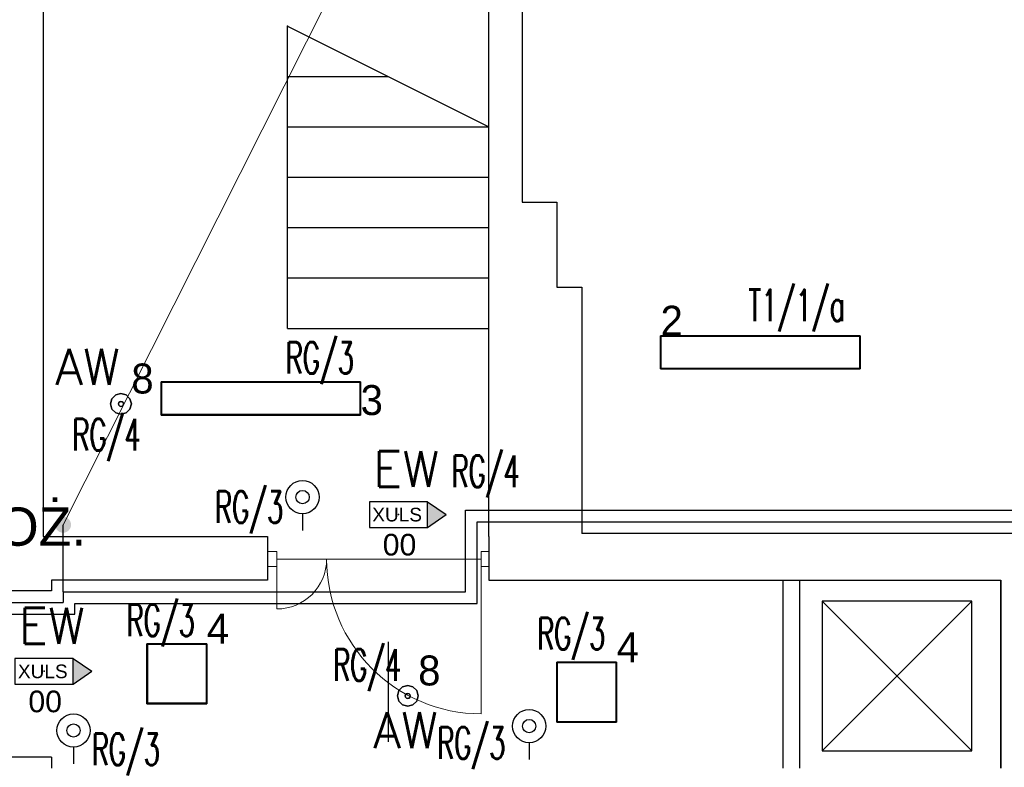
# Model space of a CAD drawing. Header units: millimetres. Extents: x 2260 to 32334, y -33324 to 11762.
# Tile 31 of 79: x 3332 to 3924, y 6813 to 7262. Entities that reach past the tile are written whole.
import ezdxf
from ezdxf.enums import TextEntityAlignment as Align

# ---------------------------------------------------------------- set-up
doc = ezdxf.new("R2010")
doc.units = ezdxf.units.MM
for name, color, linetype in [('_HYBRYD_EW_AT', 1, 'Continuous'), ('DLX_BLD0_LUM', 142, 'Continuous'), ('DLX_BLD0_LUMKEY_IDX', 142, 'Continuous'), ('DLX_BLD1_LUM', 142, 'Continuous'), ('DLX_BLD1_LUMKEY_IDX', 142, 'Continuous'), ('E_gniazda wtyczkowe i siła', 1, 'Continuous'), ('EL_OS_Adres_Opraw', 7, 'Continuous'), ('EL_OSPRZĘT OŚW.', 142, 'Continuous')]:
    doc.layers.add(name, color=color, linetype=linetype)
for name, color, linetype, lineweight in [('E-OPISY', 7, 'Continuous', 0), ('stolarka', 3, 'Continuous', 9), ('ściany nośne', 1, 'Continuous', 25)]:
    doc.layers.add(name, color=color, linetype=linetype, lineweight=lineweight)
doc.styles.add('ADESK1', font='romans', dxfattribs={"oblique": 15})
doc.styles.add('KO', font='simplex.shx')
doc.styles.get("Standard").update_dxf_attribs({"font": 'arial.ttf'})
doc.styles.add('TableTextStyle', font='txt')

# ---------------------------------------------------------------- blocks, each defined once
blk = doc.blocks.new('A$C03E74D84')
at = {"ltscale": 0.5}
blk.add_circle((0.2, 0.2, -66), 0.2, dxfattribs=at)
blk = doc.blocks.new('zw$16AD')
at = {"layer": 'EL_OSPRZĘT OŚW.'}
blk.add_line((200, 100), (300, 100), dxfattribs=at)
blk.add_ellipse((100, 100), major_axis=(70.7, 70.7), ratio=1, start_param=0.785398, end_param=7.068583, dxfattribs=at)
at = {"layer": 'EL_OSPRZĘT OŚW.', "xscale": 200, "yscale": 200, "rotation": 90}
blk.add_blockref('A$C03E74D84', (140, 60, 66), dxfattribs=at)
blk = doc.blocks.new('XULS_AT')
at = {"layer": '_HYBRYD_EW_AT'}
h = blk.add_hatch(color=256, dxfattribs=at)
h.dxf.hatch_style = 1
h.paths.add_polyline_path([(-174.5, -77.5), (-174.5, 77.5), (175.5, 77.5), (175.5, 77.5), (288.4, 0.1), (175.5, -77.5), (175.5, -77.5)])
h.paths.add_polyline_path([(175.5, 77.5), (175.5, 77.5), (-174.5, 77.5), (-174.5, -77.5), (175.5, -77.5)], flags=17)
blk.add_point((0.5, 0))
for p in [(175.5, 77.5), (175.5, -77.5)]:
    blk.add_line(p, (288.4, 0.1), dxfattribs=at)
blk.add_lwpolyline([(175.5, 77.5), (-174.5, 77.5), (-174.5, -77.5), (175.5, -77.5)], close=True, dxfattribs=at)
blk.add_text('XULS', height=81.9, dxfattribs=at).set_placement((-156.8, -41.2))

msp = doc.modelspace()

# ---------------------------------------------------------------- hatches: boundary and pattern name
at = {"layer": 'E-OPISY'}
h = msp.add_hatch(color=256, dxfattribs=at)
h.dxf.hatch_style = 1
edge = h.paths.add_edge_path()
edge.add_ellipse((3358.471, 6958.528), major_axis=(4.804, 0), ratio=1, start_angle=0, end_angle=360)

# ---------------------------------------------------------------- linework, layer by layer
at = {"layer": 'DLX_BLD0_LUM'}
for points in [[(3717.778, 7052.121, 0), (3717.778, 7072.121, 0)], [(3717.778, 7072.121, 0), (3717.778, 7072.121, 0)], [(3717.778, 7072.121, 0), (3717.778, 7052.121, 0)], [(3717.778, 7072.121, 0), (3837.778, 7072.121, 0)], [(3837.778, 7072.121, 0), (3717.778, 7072.121, 0)], [(3717.778, 7072.121, 0), (3717.778, 7072.121, 0)], [(3837.778, 7072.121, 0), (3717.778, 7072.121, 0)], [(3717.778, 7072.121, 0), (3717.778, 7052.121, 0)], [(3717.778, 7052.121, 0), (3717.778, 7072.121, 0)], [(3717.778, 7072.121, 0), (3837.778, 7072.121, 0)], [(3837.528, 7071.871, 0), (3718.028, 7071.871, 0)], [(3718.028, 7071.871, 0), (3718.028, 7052.371, 0)], [(3718.028, 7071.871, 0), (3837.528, 7071.871, 0)], [(3718.028, 7052.371, 0), (3718.028, 7071.871, 0)], [(3837.528, 7052.371, 0), (3837.528, 7071.871, 0)], [(3837.528, 7071.871, 0), (3837.528, 7052.371, 0)], [(3837.778, 7072.121, 0), (3837.778, 7072.121, 0)], [(3837.778, 7072.121, 0), (3837.778, 7052.121, 0)], [(3837.778, 7052.121, 0), (3837.778, 7072.121, 0)], [(3837.778, 7072.121, 0), (3837.778, 7072.121, 0)], [(3837.778, 7052.121, 0), (3837.778, 7072.121, 0)], [(3837.778, 7072.121, 0), (3837.778, 7052.121, 0)], [(3837.778, 7052.121, 0), (3717.778, 7052.121, 0)], [(3717.778, 7052.121, 0), (3717.778, 7052.121, 0)], [(3717.778, 7052.121, 0), (3837.778, 7052.121, 0)], [(3717.778, 7052.121, 0), (3717.778, 7052.121, 0)], [(3717.778, 7052.121, 0), (3837.778, 7052.121, 0)], [(3837.778, 7052.121, 0), (3717.778, 7052.121, 0)], [(3718.028, 7052.371, 0), (3837.528, 7052.371, 0)], [(3837.528, 7052.371, 0), (3718.028, 7052.371, 0)], [(3837.778, 7052.121, 0), (3837.778, 7052.121, 0)], [(3837.778, 7052.121, 0), (3837.778, 7052.121, 0)], [(3417.429, 7044.442, 0), (3537.429, 7044.442, 0)], [(3537.429, 7044.442, 0), (3417.429, 7044.442, 0)], [(3417.429, 7044.442, 0), (3417.429, 7044.442, 0)], [(3417.429, 7024.442, 0), (3417.429, 7044.442, 0)], [(3417.429, 7044.442, 0), (3417.429, 7044.442, 0)], [(3417.429, 7044.442, 0), (3417.429, 7024.442, 0)], [(3537.429, 7044.442, 0), (3417.429, 7044.442, 0)], [(3417.429, 7044.442, 0), (3417.429, 7024.442, 0)], [(3417.429, 7044.442, 0), (3537.429, 7044.442, 0)], [(3417.429, 7024.442, 0), (3417.429, 7044.442, 0)], [(3537.179, 7044.192, 0), (3417.679, 7044.192, 0)], [(3417.679, 7044.192, 0), (3417.679, 7024.692, 0)], [(3417.679, 7024.692, 0), (3417.679, 7044.192, 0)], [(3417.679, 7044.192, 0), (3537.179, 7044.192, 0)], [(3537.179, 7024.692, 0), (3537.179, 7044.192, 0)], [(3537.179, 7044.192, 0), (3537.179, 7024.692, 0)], [(3537.429, 7044.442, 0), (3537.429, 7044.442, 0)], [(3537.429, 7044.442, 0), (3537.429, 7024.442, 0)], [(3537.429, 7024.442, 0), (3537.429, 7044.442, 0)], [(3537.429, 7044.442, 0), (3537.429, 7044.442, 0)], [(3537.429, 7024.442, 0), (3537.429, 7044.442, 0)], [(3537.429, 7044.442, 0), (3537.429, 7024.442, 0)], [(3537.429, 7024.442, 0), (3417.429, 7024.442, 0)], [(3417.429, 7024.442, 0), (3417.429, 7024.442, 0)], [(3417.429, 7024.442, 0), (3537.429, 7024.442, 0)], [(3417.429, 7024.442, 0), (3417.429, 7024.442, 0)], [(3417.429, 7024.442, 0), (3537.429, 7024.442, 0)], [(3537.429, 7024.442, 0), (3417.429, 7024.442, 0)], [(3417.679, 7024.692, 0), (3537.179, 7024.692, 0)], [(3537.179, 7024.692, 0), (3417.679, 7024.692, 0)], [(3537.429, 7024.442, 0), (3537.429, 7024.442, 0)], [(3537.429, 7024.442, 0), (3537.429, 7024.442, 0)], [(3408.914, 6851.005, 0), (3408.914, 6887.005, 0)], [(3408.914, 6887.005, 0), (3408.914, 6887.005, 0)], [(3408.914, 6887.005, 0), (3408.914, 6851.005, 0)], [(3408.914, 6887.005, 0), (3444.914, 6887.005, 0)], [(3444.914, 6887.005, 0), (3408.914, 6887.005, 0)], [(3408.914, 6887.005, 0), (3408.914, 6887.005, 0)], [(3408.914, 6887.005, 0), (3408.914, 6851.005, 0)], [(3444.914, 6887.005, 0), (3408.914, 6887.005, 0)], [(3408.914, 6851.005, 0), (3408.914, 6887.005, 0)], [(3408.914, 6887.005, 0), (3444.914, 6887.005, 0)], [(3409.164, 6886.755, 0), (3409.164, 6851.255, 0)], [(3444.664, 6886.755, 0), (3409.164, 6886.755, 0)], [(3409.164, 6851.255, 0), (3409.164, 6886.755, 0)], [(3409.164, 6886.755, 0), (3444.664, 6886.755, 0)], [(3444.664, 6851.255, 0), (3444.664, 6886.755, 0)], [(3444.664, 6886.755, 0), (3444.664, 6851.255, 0)], [(3444.914, 6887.005, 0), (3444.914, 6851.005, 0)], [(3444.914, 6851.005, 0), (3444.914, 6887.005, 0)], [(3444.914, 6887.005, 0), (3444.914, 6887.005, 0)], [(3444.914, 6887.005, 0), (3444.914, 6887.005, 0)], [(3444.914, 6851.005, 0), (3444.914, 6887.005, 0)], [(3444.914, 6887.005, 0), (3444.914, 6851.005, 0)], [(3655.37, 6839.915, 0), (3655.37, 6875.915, 0)], [(3655.37, 6875.915, 0), (3655.37, 6875.915, 0)], [(3655.37, 6875.915, 0), (3655.37, 6839.915, 0)], [(3655.37, 6875.915, 0), (3691.37, 6875.915, 0)], [(3691.37, 6875.915, 0), (3655.37, 6875.915, 0)], [(3655.37, 6875.915, 0), (3655.37, 6875.915, 0)], [(3655.37, 6875.915, 0), (3655.37, 6839.915, 0)], [(3691.37, 6875.915, 0), (3655.37, 6875.915, 0)], [(3655.37, 6839.915, 0), (3655.37, 6875.915, 0)], [(3655.37, 6875.915, 0), (3691.37, 6875.915, 0)], [(3655.62, 6875.665, 0), (3655.62, 6840.165, 0)], [(3691.12, 6875.665, 0), (3655.62, 6875.665, 0)], [(3655.62, 6840.165, 0), (3655.62, 6875.665, 0)], [(3655.62, 6875.665, 0), (3691.12, 6875.665, 0)], [(3691.12, 6840.165, 0), (3691.12, 6875.665, 0)], [(3691.12, 6875.665, 0), (3691.12, 6840.165, 0)], [(3691.37, 6875.915, 0), (3691.37, 6839.915, 0)], [(3691.37, 6839.915, 0), (3691.37, 6875.915, 0)], [(3691.37, 6875.915, 0), (3691.37, 6875.915, 0)], [(3691.37, 6875.915, 0), (3691.37, 6875.915, 0)], [(3691.37, 6839.915, 0), (3691.37, 6875.915, 0)], [(3691.37, 6875.915, 0), (3691.37, 6839.915, 0)], [(3444.914, 6851.005, 0), (3408.914, 6851.005, 0)], [(3408.914, 6851.005, 0), (3408.914, 6851.005, 0)], [(3408.914, 6851.005, 0), (3444.914, 6851.005, 0)], [(3408.914, 6851.005, 0), (3408.914, 6851.005, 0)], [(3408.914, 6851.005, 0), (3444.914, 6851.005, 0)], [(3444.914, 6851.005, 0), (3408.914, 6851.005, 0)], [(3409.164, 6851.255, 0), (3444.664, 6851.255, 0)], [(3444.664, 6851.255, 0), (3409.164, 6851.255, 0)], [(3444.914, 6851.005, 0), (3444.914, 6851.005, 0)], [(3444.914, 6851.005, 0), (3444.914, 6851.005, 0)], [(3691.37, 6839.915, 0), (3655.37, 6839.915, 0)], [(3655.37, 6839.915, 0), (3655.37, 6839.915, 0)], [(3655.37, 6839.915, 0), (3691.37, 6839.915, 0)], [(3655.37, 6839.915, 0), (3655.37, 6839.915, 0)], [(3655.37, 6839.915, 0), (3691.37, 6839.915, 0)], [(3691.37, 6839.915, 0), (3655.37, 6839.915, 0)], [(3655.62, 6840.165, 0), (3691.12, 6840.165, 0)], [(3691.12, 6840.165, 0), (3655.62, 6840.165, 0)], [(3691.37, 6839.915, 0), (3691.37, 6839.915, 0)], [(3691.37, 6839.915, 0), (3691.37, 6839.915, 0)]]:
    msp.add_polyline3d(points, dxfattribs=at)
at = {"layer": 'DLX_BLD1_LUM'}
for points in [[(3387.038, 7031.129, 0), (3387.876, 7034.254, 0)], [(3387.876, 7034.254, 0), (3387.038, 7031.129, 0)], [(3387.876, 7034.254, 0), (3387.038, 7031.129, 0)], [(3387.038, 7031.129, 0), (3387.876, 7034.254, 0)], [(3387.038, 7031.129, 0), (3387.876, 7034.254, 0)], [(3387.876, 7034.254, 0), (3387.038, 7031.129, 0)], [(3387.876, 7034.254, 0), (3387.038, 7031.129, 0)], [(3387.038, 7031.129, 0), (3387.876, 7034.254, 0)], [(3387.876, 7034.254, 0), (3390.163, 7036.542, 0)], [(3390.163, 7036.542, 0), (3387.876, 7034.254, 0)], [(3390.163, 7036.542, 0), (3387.876, 7034.254, 0)], [(3387.876, 7034.254, 0), (3390.163, 7036.542, 0)], [(3387.876, 7034.254, 0), (3390.163, 7036.542, 0)], [(3390.163, 7036.542, 0), (3387.876, 7034.254, 0)], [(3390.163, 7036.542, 0), (3387.876, 7034.254, 0)], [(3387.876, 7034.254, 0), (3390.163, 7036.542, 0)], [(3387.876, 7034.254, 0), (3387.876, 7034.254, 0)], [(3387.876, 7034.254, 0), (3387.876, 7034.254, 0)], [(3387.876, 7034.254, 0), (3387.876, 7034.254, 0)], [(3387.876, 7034.254, 0), (3387.876, 7034.254, 0)], [(3390.163, 7036.542, 0), (3393.288, 7037.379, 0)], [(3393.288, 7037.379, 0), (3390.163, 7036.542, 0)], [(3393.288, 7037.379, 0), (3390.163, 7036.542, 0)], [(3390.163, 7036.542, 0), (3393.288, 7037.379, 0)], [(3390.163, 7036.542, 0), (3393.288, 7037.379, 0)], [(3393.288, 7037.379, 0), (3390.163, 7036.542, 0)], [(3393.288, 7037.379, 0), (3390.163, 7036.542, 0)], [(3390.163, 7036.542, 0), (3393.288, 7037.379, 0)], [(3390.163, 7036.542, 0), (3390.163, 7036.542, 0)], [(3390.163, 7036.542, 0), (3390.163, 7036.542, 0)], [(3390.163, 7036.542, 0), (3390.163, 7036.542, 0)], [(3390.163, 7036.542, 0), (3390.163, 7036.542, 0)], [(3393.288, 7037.379, 0), (3393.288, 7037.379, 0)], [(3393.288, 7037.379, 0), (3396.413, 7036.542, 0)], [(3396.413, 7036.542, 0), (3393.288, 7037.379, 0)], [(3393.288, 7037.379, 0), (3393.288, 7037.379, 0)], [(3396.413, 7036.542, 0), (3393.288, 7037.379, 0)], [(3393.288, 7037.379, 0), (3396.413, 7036.542, 0)], [(3393.288, 7037.379, 0), (3393.288, 7037.379, 0)], [(3393.288, 7037.379, 0), (3396.413, 7036.542, 0)], [(3396.413, 7036.542, 0), (3393.288, 7037.379, 0)], [(3393.288, 7037.379, 0), (3393.288, 7037.379, 0)], [(3396.413, 7036.542, 0), (3393.288, 7037.379, 0)], [(3393.288, 7037.379, 0), (3396.413, 7036.542, 0)], [(3396.413, 7036.542, 0), (3396.413, 7036.542, 0)], [(3396.413, 7036.542, 0), (3398.7, 7034.254, 0)], [(3398.7, 7034.254, 0), (3396.413, 7036.542, 0)], [(3396.413, 7036.542, 0), (3396.413, 7036.542, 0)], [(3398.7, 7034.254, 0), (3396.413, 7036.542, 0)], [(3396.413, 7036.542, 0), (3398.7, 7034.254, 0)], [(3396.413, 7036.542, 0), (3396.413, 7036.542, 0)], [(3396.413, 7036.542, 0), (3398.7, 7034.254, 0)], [(3398.7, 7034.254, 0), (3396.413, 7036.542, 0)], [(3396.413, 7036.542, 0), (3396.413, 7036.542, 0)], [(3398.7, 7034.254, 0), (3396.413, 7036.542, 0)], [(3396.413, 7036.542, 0), (3398.7, 7034.254, 0)], [(3398.7, 7034.254, 0), (3398.7, 7034.254, 0)], [(3398.7, 7034.254, 0), (3399.538, 7031.129, 0)], [(3399.538, 7031.129, 0), (3398.7, 7034.254, 0)], [(3398.7, 7034.254, 0), (3398.7, 7034.254, 0)], [(3399.538, 7031.129, 0), (3398.7, 7034.254, 0)], [(3398.7, 7034.254, 0), (3399.538, 7031.129, 0)], [(3398.7, 7034.254, 0), (3398.7, 7034.254, 0)], [(3398.7, 7034.254, 0), (3399.538, 7031.129, 0)], [(3399.538, 7031.129, 0), (3398.7, 7034.254, 0)], [(3398.7, 7034.254, 0), (3398.7, 7034.254, 0)], [(3399.538, 7031.129, 0), (3398.7, 7034.254, 0)], [(3398.7, 7034.254, 0), (3399.538, 7031.129, 0)], [(3387.876, 7028.004, 0), (3387.038, 7031.129, 0)], [(3387.038, 7031.129, 0), (3387.038, 7031.129, 0)], [(3387.038, 7031.129, 0), (3387.876, 7028.004, 0)], [(3387.038, 7031.129, 0), (3387.038, 7031.129, 0)], [(3387.038, 7031.129, 0), (3387.876, 7028.004, 0)], [(3387.876, 7028.004, 0), (3387.038, 7031.129, 0)], [(3387.876, 7028.004, 0), (3387.038, 7031.129, 0)], [(3387.038, 7031.129, 0), (3387.038, 7031.129, 0)], [(3387.038, 7031.129, 0), (3387.876, 7028.004, 0)], [(3387.038, 7031.129, 0), (3387.038, 7031.129, 0)], [(3387.038, 7031.129, 0), (3387.876, 7028.004, 0)], [(3387.876, 7028.004, 0), (3387.038, 7031.129, 0)], [(3391.989, 7031.879, 0), (3391.788, 7031.129, 0)], [(3391.788, 7031.129, 0), (3391.989, 7031.879, 0)], [(3391.989, 7031.879, 0), (3391.788, 7031.129, 0)], [(3391.788, 7031.129, 0), (3391.989, 7031.879, 0)], [(3391.788, 7031.129, 0), (3391.989, 7030.379, 0)], [(3391.989, 7030.379, 0), (3391.788, 7031.129, 0)], [(3391.788, 7031.129, 0), (3391.989, 7030.379, 0)], [(3391.989, 7030.379, 0), (3391.788, 7031.129, 0)], [(3392.538, 7032.428, 0), (3391.989, 7031.879, 0)], [(3391.989, 7031.879, 0), (3392.538, 7032.428, 0)], [(3392.538, 7032.428, 0), (3391.989, 7031.879, 0)], [(3391.989, 7031.879, 0), (3392.538, 7032.428, 0)], [(3391.989, 7030.379, 0), (3392.538, 7029.83, 0)], [(3392.538, 7029.83, 0), (3391.989, 7030.379, 0)], [(3391.989, 7030.379, 0), (3392.538, 7029.83, 0)], [(3392.538, 7029.83, 0), (3391.989, 7030.379, 0)], [(3393.288, 7032.629, 0), (3392.538, 7032.428, 0)], [(3392.538, 7032.428, 0), (3393.288, 7032.629, 0)], [(3393.288, 7032.629, 0), (3392.538, 7032.428, 0)], [(3392.538, 7032.428, 0), (3393.288, 7032.629, 0)], [(3392.538, 7029.83, 0), (3393.288, 7029.629, 0)], [(3393.288, 7029.629, 0), (3392.538, 7029.83, 0)], [(3392.538, 7029.83, 0), (3393.288, 7029.629, 0)], [(3393.288, 7029.629, 0), (3392.538, 7029.83, 0)], [(3394.038, 7032.428, 0), (3393.288, 7032.629, 0)], [(3393.288, 7032.629, 0), (3394.038, 7032.428, 0)], [(3394.038, 7032.428, 0), (3393.288, 7032.629, 0)], [(3393.288, 7032.629, 0), (3394.038, 7032.428, 0)], [(3393.288, 7029.629, 0), (3394.038, 7029.83, 0)], [(3394.038, 7029.83, 0), (3393.288, 7029.629, 0)], [(3393.288, 7029.629, 0), (3394.038, 7029.83, 0)], [(3394.038, 7029.83, 0), (3393.288, 7029.629, 0)], [(3394.587, 7031.879, 0), (3394.038, 7032.428, 0)], [(3394.038, 7032.428, 0), (3394.587, 7031.879, 0)], [(3394.587, 7031.879, 0), (3394.038, 7032.428, 0)], [(3394.038, 7032.428, 0), (3394.587, 7031.879, 0)], [(3394.038, 7029.83, 0), (3394.587, 7030.379, 0)], [(3394.587, 7030.379, 0), (3394.038, 7029.83, 0)], [(3394.038, 7029.83, 0), (3394.587, 7030.379, 0)], [(3394.587, 7030.379, 0), (3394.038, 7029.83, 0)], [(3394.788, 7031.129, 0), (3394.587, 7031.879, 0)], [(3394.587, 7031.879, 0), (3394.788, 7031.129, 0)], [(3394.788, 7031.129, 0), (3394.587, 7031.879, 0)], [(3394.587, 7031.879, 0), (3394.788, 7031.129, 0)], [(3394.587, 7030.379, 0), (3394.788, 7031.129, 0)], [(3394.788, 7031.129, 0), (3394.587, 7030.379, 0)], [(3394.587, 7030.379, 0), (3394.788, 7031.129, 0)], [(3394.788, 7031.129, 0), (3394.587, 7030.379, 0)], [(3399.538, 7031.129, 0), (3398.7, 7028.004, 0)], [(3398.7, 7028.004, 0), (3399.538, 7031.129, 0)], [(3398.7, 7028.004, 0), (3399.538, 7031.129, 0)], [(3399.538, 7031.129, 0), (3398.7, 7028.004, 0)], [(3399.538, 7031.129, 0), (3398.7, 7028.004, 0)], [(3398.7, 7028.004, 0), (3399.538, 7031.129, 0)], [(3398.7, 7028.004, 0), (3399.538, 7031.129, 0)], [(3399.538, 7031.129, 0), (3398.7, 7028.004, 0)], [(3399.538, 7031.129, 0), (3399.538, 7031.129, 0)], [(3399.538, 7031.129, 0), (3399.538, 7031.129, 0)], [(3399.538, 7031.129, 0), (3399.538, 7031.129, 0)], [(3399.538, 7031.129, 0), (3399.538, 7031.129, 0)], [(3390.163, 7025.716, 0), (3387.876, 7028.004, 0)], [(3387.876, 7028.004, 0), (3387.876, 7028.004, 0)], [(3387.876, 7028.004, 0), (3390.163, 7025.716, 0)], [(3387.876, 7028.004, 0), (3387.876, 7028.004, 0)], [(3387.876, 7028.004, 0), (3390.163, 7025.716, 0)], [(3390.163, 7025.716, 0), (3387.876, 7028.004, 0)], [(3390.163, 7025.716, 0), (3387.876, 7028.004, 0)], [(3387.876, 7028.004, 0), (3387.876, 7028.004, 0)], [(3387.876, 7028.004, 0), (3390.163, 7025.716, 0)], [(3387.876, 7028.004, 0), (3387.876, 7028.004, 0)], [(3387.876, 7028.004, 0), (3390.163, 7025.716, 0)], [(3390.163, 7025.716, 0), (3387.876, 7028.004, 0)], [(3393.288, 7024.879, 0), (3390.163, 7025.716, 0)], [(3390.163, 7025.716, 0), (3390.163, 7025.716, 0)], [(3390.163, 7025.716, 0), (3393.288, 7024.879, 0)], [(3390.163, 7025.716, 0), (3390.163, 7025.716, 0)], [(3390.163, 7025.716, 0), (3393.288, 7024.879, 0)], [(3393.288, 7024.879, 0), (3390.163, 7025.716, 0)], [(3393.288, 7024.879, 0), (3390.163, 7025.716, 0)], [(3390.163, 7025.716, 0), (3390.163, 7025.716, 0)], [(3390.163, 7025.716, 0), (3393.288, 7024.879, 0)], [(3390.163, 7025.716, 0), (3390.163, 7025.716, 0)], [(3390.163, 7025.716, 0), (3393.288, 7024.879, 0)], [(3393.288, 7024.879, 0), (3390.163, 7025.716, 0)], [(3396.413, 7025.716, 0), (3393.288, 7024.879, 0)], [(3393.288, 7024.879, 0), (3396.413, 7025.716, 0)], [(3393.288, 7024.879, 0), (3396.413, 7025.716, 0)], [(3396.413, 7025.716, 0), (3393.288, 7024.879, 0)], [(3396.413, 7025.716, 0), (3393.288, 7024.879, 0)], [(3393.288, 7024.879, 0), (3396.413, 7025.716, 0)], [(3393.288, 7024.879, 0), (3396.413, 7025.716, 0)], [(3396.413, 7025.716, 0), (3393.288, 7024.879, 0)], [(3393.288, 7024.879, 0), (3393.288, 7024.879, 0)], [(3393.288, 7024.879, 0), (3393.288, 7024.879, 0)], [(3393.288, 7024.879, 0), (3393.288, 7024.879, 0)], [(3393.288, 7024.879, 0), (3393.288, 7024.879, 0)], [(3398.7, 7028.004, 0), (3396.413, 7025.716, 0)], [(3396.413, 7025.716, 0), (3398.7, 7028.004, 0)], [(3396.413, 7025.716, 0), (3398.7, 7028.004, 0)], [(3398.7, 7028.004, 0), (3396.413, 7025.716, 0)], [(3398.7, 7028.004, 0), (3396.413, 7025.716, 0)], [(3396.413, 7025.716, 0), (3398.7, 7028.004, 0)], [(3396.413, 7025.716, 0), (3398.7, 7028.004, 0)], [(3398.7, 7028.004, 0), (3396.413, 7025.716, 0)], [(3396.413, 7025.716, 0), (3396.413, 7025.716, 0)], [(3396.413, 7025.716, 0), (3396.413, 7025.716, 0)], [(3396.413, 7025.716, 0), (3396.413, 7025.716, 0)], [(3396.413, 7025.716, 0), (3396.413, 7025.716, 0)], [(3398.7, 7028.004, 0), (3398.7, 7028.004, 0)], [(3398.7, 7028.004, 0), (3398.7, 7028.004, 0)], [(3398.7, 7028.004, 0), (3398.7, 7028.004, 0)], [(3398.7, 7028.004, 0), (3398.7, 7028.004, 0)], [(3559.515, 6855.704, 0), (3560.353, 6858.829, 0)], [(3560.353, 6858.829, 0), (3559.515, 6855.704, 0)], [(3560.353, 6858.829, 0), (3559.515, 6855.704, 0)], [(3559.515, 6855.704, 0), (3560.353, 6858.829, 0)], [(3559.515, 6855.704, 0), (3560.353, 6858.829, 0)], [(3560.353, 6858.829, 0), (3559.515, 6855.704, 0)], [(3560.353, 6858.829, 0), (3559.515, 6855.704, 0)], [(3559.515, 6855.704, 0), (3560.353, 6858.829, 0)], [(3560.353, 6858.829, 0), (3562.64, 6861.117, 0)], [(3562.64, 6861.117, 0), (3560.353, 6858.829, 0)], [(3562.64, 6861.117, 0), (3560.353, 6858.829, 0)], [(3560.353, 6858.829, 0), (3562.64, 6861.117, 0)], [(3560.353, 6858.829, 0), (3562.64, 6861.117, 0)], [(3562.64, 6861.117, 0), (3560.353, 6858.829, 0)], [(3562.64, 6861.117, 0), (3560.353, 6858.829, 0)], [(3560.353, 6858.829, 0), (3562.64, 6861.117, 0)], [(3560.353, 6858.829, 0), (3560.353, 6858.829, 0)], [(3560.353, 6858.829, 0), (3560.353, 6858.829, 0)], [(3560.353, 6858.829, 0), (3560.353, 6858.829, 0)], [(3560.353, 6858.829, 0), (3560.353, 6858.829, 0)], [(3562.64, 6861.117, 0), (3565.765, 6861.954, 0)], [(3565.765, 6861.954, 0), (3562.64, 6861.117, 0)], [(3565.765, 6861.954, 0), (3562.64, 6861.117, 0)], [(3562.64, 6861.117, 0), (3565.765, 6861.954, 0)], [(3562.64, 6861.117, 0), (3565.765, 6861.954, 0)], [(3565.765, 6861.954, 0), (3562.64, 6861.117, 0)], [(3565.765, 6861.954, 0), (3562.64, 6861.117, 0)], [(3562.64, 6861.117, 0), (3565.765, 6861.954, 0)], [(3562.64, 6861.117, 0), (3562.64, 6861.117, 0)], [(3562.64, 6861.117, 0), (3562.64, 6861.117, 0)], [(3562.64, 6861.117, 0), (3562.64, 6861.117, 0)], [(3562.64, 6861.117, 0), (3562.64, 6861.117, 0)], [(3564.466, 6856.454, 0), (3564.265, 6855.704, 0)], [(3564.265, 6855.704, 0), (3564.466, 6856.454, 0)], [(3564.466, 6856.454, 0), (3564.265, 6855.704, 0)], [(3564.265, 6855.704, 0), (3564.466, 6856.454, 0)], [(3565.015, 6857.003, 0), (3564.466, 6856.454, 0)], [(3564.466, 6856.454, 0), (3565.015, 6857.003, 0)], [(3565.015, 6857.003, 0), (3564.466, 6856.454, 0)], [(3564.466, 6856.454, 0), (3565.015, 6857.003, 0)], [(3565.765, 6857.204, 0), (3565.015, 6857.003, 0)], [(3565.015, 6857.003, 0), (3565.765, 6857.204, 0)], [(3565.765, 6857.204, 0), (3565.015, 6857.003, 0)], [(3565.015, 6857.003, 0), (3565.765, 6857.204, 0)], [(3565.765, 6861.954, 0), (3565.765, 6861.954, 0)], [(3565.765, 6861.954, 0), (3568.89, 6861.117, 0)], [(3568.89, 6861.117, 0), (3565.765, 6861.954, 0)], [(3565.765, 6861.954, 0), (3565.765, 6861.954, 0)], [(3568.89, 6861.117, 0), (3565.765, 6861.954, 0)], [(3565.765, 6861.954, 0), (3568.89, 6861.117, 0)], [(3565.765, 6861.954, 0), (3565.765, 6861.954, 0)], [(3565.765, 6861.954, 0), (3568.89, 6861.117, 0)], [(3568.89, 6861.117, 0), (3565.765, 6861.954, 0)], [(3565.765, 6861.954, 0), (3565.765, 6861.954, 0)], [(3568.89, 6861.117, 0), (3565.765, 6861.954, 0)], [(3565.765, 6861.954, 0), (3568.89, 6861.117, 0)], [(3566.515, 6857.003, 0), (3565.765, 6857.204, 0)], [(3565.765, 6857.204, 0), (3566.515, 6857.003, 0)], [(3566.515, 6857.003, 0), (3565.765, 6857.204, 0)], [(3565.765, 6857.204, 0), (3566.515, 6857.003, 0)], [(3567.064, 6856.454, 0), (3566.515, 6857.003, 0)], [(3566.515, 6857.003, 0), (3567.064, 6856.454, 0)], [(3567.064, 6856.454, 0), (3566.515, 6857.003, 0)], [(3566.515, 6857.003, 0), (3567.064, 6856.454, 0)], [(3567.265, 6855.704, 0), (3567.064, 6856.454, 0)], [(3567.064, 6856.454, 0), (3567.265, 6855.704, 0)], [(3567.265, 6855.704, 0), (3567.064, 6856.454, 0)], [(3567.064, 6856.454, 0), (3567.265, 6855.704, 0)], [(3568.89, 6861.117, 0), (3568.89, 6861.117, 0)], [(3568.89, 6861.117, 0), (3571.177, 6858.829, 0)], [(3571.177, 6858.829, 0), (3568.89, 6861.117, 0)], [(3568.89, 6861.117, 0), (3568.89, 6861.117, 0)], [(3571.177, 6858.829, 0), (3568.89, 6861.117, 0)], [(3568.89, 6861.117, 0), (3571.177, 6858.829, 0)], [(3568.89, 6861.117, 0), (3568.89, 6861.117, 0)], [(3568.89, 6861.117, 0), (3571.177, 6858.829, 0)], [(3571.177, 6858.829, 0), (3568.89, 6861.117, 0)], [(3568.89, 6861.117, 0), (3568.89, 6861.117, 0)], [(3571.177, 6858.829, 0), (3568.89, 6861.117, 0)], [(3568.89, 6861.117, 0), (3571.177, 6858.829, 0)], [(3571.177, 6858.829, 0), (3571.177, 6858.829, 0)], [(3571.177, 6858.829, 0), (3572.015, 6855.704, 0)], [(3572.015, 6855.704, 0), (3571.177, 6858.829, 0)], [(3571.177, 6858.829, 0), (3571.177, 6858.829, 0)], [(3572.015, 6855.704, 0), (3571.177, 6858.829, 0)], [(3571.177, 6858.829, 0), (3572.015, 6855.704, 0)], [(3571.177, 6858.829, 0), (3571.177, 6858.829, 0)], [(3571.177, 6858.829, 0), (3572.015, 6855.704, 0)], [(3572.015, 6855.704, 0), (3571.177, 6858.829, 0)], [(3571.177, 6858.829, 0), (3571.177, 6858.829, 0)], [(3572.015, 6855.704, 0), (3571.177, 6858.829, 0)], [(3571.177, 6858.829, 0), (3572.015, 6855.704, 0)], [(3560.353, 6852.579, 0), (3559.515, 6855.704, 0)], [(3559.515, 6855.704, 0), (3559.515, 6855.704, 0)], [(3559.515, 6855.704, 0), (3560.353, 6852.579, 0)], [(3559.515, 6855.704, 0), (3559.515, 6855.704, 0)], [(3559.515, 6855.704, 0), (3560.353, 6852.579, 0)], [(3560.353, 6852.579, 0), (3559.515, 6855.704, 0)], [(3560.353, 6852.579, 0), (3559.515, 6855.704, 0)], [(3559.515, 6855.704, 0), (3559.515, 6855.704, 0)], [(3559.515, 6855.704, 0), (3560.353, 6852.579, 0)], [(3559.515, 6855.704, 0), (3559.515, 6855.704, 0)], [(3559.515, 6855.704, 0), (3560.353, 6852.579, 0)], [(3560.353, 6852.579, 0), (3559.515, 6855.704, 0)], [(3562.64, 6850.291, 0), (3560.353, 6852.579, 0)], [(3560.353, 6852.579, 0), (3560.353, 6852.579, 0)], [(3560.353, 6852.579, 0), (3562.64, 6850.291, 0)], [(3560.353, 6852.579, 0), (3560.353, 6852.579, 0)], [(3560.353, 6852.579, 0), (3562.64, 6850.291, 0)], [(3562.64, 6850.291, 0), (3560.353, 6852.579, 0)], [(3562.64, 6850.291, 0), (3560.353, 6852.579, 0)], [(3560.353, 6852.579, 0), (3560.353, 6852.579, 0)], [(3560.353, 6852.579, 0), (3562.64, 6850.291, 0)], [(3560.353, 6852.579, 0), (3560.353, 6852.579, 0)], [(3560.353, 6852.579, 0), (3562.64, 6850.291, 0)], [(3562.64, 6850.291, 0), (3560.353, 6852.579, 0)], [(3564.265, 6855.704, 0), (3564.466, 6854.954, 0)], [(3564.466, 6854.954, 0), (3564.265, 6855.704, 0)], [(3564.265, 6855.704, 0), (3564.466, 6854.954, 0)], [(3564.466, 6854.954, 0), (3564.265, 6855.704, 0)], [(3564.466, 6854.954, 0), (3565.015, 6854.405, 0)], [(3565.015, 6854.405, 0), (3564.466, 6854.954, 0)], [(3564.466, 6854.954, 0), (3565.015, 6854.405, 0)], [(3565.015, 6854.405, 0), (3564.466, 6854.954, 0)], [(3565.015, 6854.405, 0), (3565.765, 6854.204, 0)], [(3565.765, 6854.204, 0), (3565.015, 6854.405, 0)], [(3565.015, 6854.405, 0), (3565.765, 6854.204, 0)], [(3565.765, 6854.204, 0), (3565.015, 6854.405, 0)], [(3565.765, 6854.204, 0), (3566.515, 6854.405, 0)], [(3566.515, 6854.405, 0), (3565.765, 6854.204, 0)], [(3565.765, 6854.204, 0), (3566.515, 6854.405, 0)], [(3566.515, 6854.405, 0), (3565.765, 6854.204, 0)], [(3566.515, 6854.405, 0), (3567.064, 6854.954, 0)], [(3567.064, 6854.954, 0), (3566.515, 6854.405, 0)], [(3566.515, 6854.405, 0), (3567.064, 6854.954, 0)], [(3567.064, 6854.954, 0), (3566.515, 6854.405, 0)], [(3567.064, 6854.954, 0), (3567.265, 6855.704, 0)], [(3567.265, 6855.704, 0), (3567.064, 6854.954, 0)], [(3567.064, 6854.954, 0), (3567.265, 6855.704, 0)], [(3567.265, 6855.704, 0), (3567.064, 6854.954, 0)], [(3571.177, 6852.579, 0), (3568.89, 6850.291, 0)], [(3568.89, 6850.291, 0), (3571.177, 6852.579, 0)], [(3568.89, 6850.291, 0), (3571.177, 6852.579, 0)], [(3571.177, 6852.579, 0), (3568.89, 6850.291, 0)], [(3571.177, 6852.579, 0), (3568.89, 6850.291, 0)], [(3568.89, 6850.291, 0), (3571.177, 6852.579, 0)], [(3568.89, 6850.291, 0), (3571.177, 6852.579, 0)], [(3571.177, 6852.579, 0), (3568.89, 6850.291, 0)], [(3572.015, 6855.704, 0), (3571.177, 6852.579, 0)], [(3571.177, 6852.579, 0), (3572.015, 6855.704, 0)], [(3571.177, 6852.579, 0), (3572.015, 6855.704, 0)], [(3572.015, 6855.704, 0), (3571.177, 6852.579, 0)], [(3572.015, 6855.704, 0), (3571.177, 6852.579, 0)], [(3571.177, 6852.579, 0), (3572.015, 6855.704, 0)], [(3571.177, 6852.579, 0), (3572.015, 6855.704, 0)], [(3572.015, 6855.704, 0), (3571.177, 6852.579, 0)], [(3571.177, 6852.579, 0), (3571.177, 6852.579, 0)], [(3571.177, 6852.579, 0), (3571.177, 6852.579, 0)], [(3571.177, 6852.579, 0), (3571.177, 6852.579, 0)], [(3571.177, 6852.579, 0), (3571.177, 6852.579, 0)], [(3572.015, 6855.704, 0), (3572.015, 6855.704, 0)], [(3572.015, 6855.704, 0), (3572.015, 6855.704, 0)], [(3572.015, 6855.704, 0), (3572.015, 6855.704, 0)], [(3572.015, 6855.704, 0), (3572.015, 6855.704, 0)], [(3565.765, 6849.454, 0), (3562.64, 6850.291, 0)], [(3562.64, 6850.291, 0), (3562.64, 6850.291, 0)], [(3562.64, 6850.291, 0), (3565.765, 6849.454, 0)], [(3562.64, 6850.291, 0), (3562.64, 6850.291, 0)], [(3562.64, 6850.291, 0), (3565.765, 6849.454, 0)], [(3565.765, 6849.454, 0), (3562.64, 6850.291, 0)], [(3565.765, 6849.454, 0), (3562.64, 6850.291, 0)], [(3562.64, 6850.291, 0), (3562.64, 6850.291, 0)], [(3562.64, 6850.291, 0), (3565.765, 6849.454, 0)], [(3562.64, 6850.291, 0), (3562.64, 6850.291, 0)], [(3562.64, 6850.291, 0), (3565.765, 6849.454, 0)], [(3565.765, 6849.454, 0), (3562.64, 6850.291, 0)], [(3568.89, 6850.291, 0), (3565.765, 6849.454, 0)], [(3565.765, 6849.454, 0), (3568.89, 6850.291, 0)], [(3565.765, 6849.454, 0), (3568.89, 6850.291, 0)], [(3568.89, 6850.291, 0), (3565.765, 6849.454, 0)], [(3568.89, 6850.291, 0), (3565.765, 6849.454, 0)], [(3565.765, 6849.454, 0), (3568.89, 6850.291, 0)], [(3565.765, 6849.454, 0), (3568.89, 6850.291, 0)], [(3568.89, 6850.291, 0), (3565.765, 6849.454, 0)], [(3565.765, 6849.454, 0), (3565.765, 6849.454, 0)], [(3565.765, 6849.454, 0), (3565.765, 6849.454, 0)], [(3565.765, 6849.454, 0), (3565.765, 6849.454, 0)], [(3565.765, 6849.454, 0), (3565.765, 6849.454, 0)], [(3568.89, 6850.291, 0), (3568.89, 6850.291, 0)], [(3568.89, 6850.291, 0), (3568.89, 6850.291, 0)], [(3568.89, 6850.291, 0), (3568.89, 6850.291, 0)], [(3568.89, 6850.291, 0), (3568.89, 6850.291, 0)]]:
    msp.add_polyline3d(points, dxfattribs=at)
at = {"layer": 'E-OPISY', "color": 0}
msp.add_line((3358.471, 6958.528), (3562.82, 7363.956), dxfattribs=at)
at = {"layer": 'E_gniazda wtyczkowe i siła'}
for p, q in [((3600.471, 6918.273), (3600.471, 6967.288)), ((3600.471, 6967.288), (5396.471, 6967.288)), ((3358.471, 6918.273), (3358.471, 6958.528)), ((3607.471, 6911.273), (3607.471, 6960.288)), ((3607.471, 6960.288), (5317.941, 6960.288)), ((3358.471, 6918.273), (3600.471, 6918.273)), ((3358.471, 6918.273), (3358.471, 6911.773)), ((3320.471, 6911.773), (3358.471, 6911.773)), ((3365.471, 6911.273), (3607.471, 6911.273)), ((3365.471, 6904.773), (3365.471, 6911.273)), ((3327.471, 6904.773), (3365.471, 6904.773))]:
    msp.add_line(p, q, dxfattribs=at)
at = {"layer": 'stolarka', "color": 0}
for p, q in [((3486.979, 6942.407), (3481.479, 6942.407)), ((3486.979, 6933.407), (3486.979, 6942.407)), ((3609.973, 6942.412), (3614.473, 6942.412)), ((3609.973, 6933.412), (3609.973, 6942.412)), ((3486.979, 6933.407), (3481.479, 6933.407)), ((3486.979, 6937.907), (3609.973, 6937.907)), ((3486.979, 6937.907), (3486.979, 6907.907)), ((3609.973, 6937.912), (3609.973, 6844.918)), ((3609.973, 6933.412), (3614.473, 6933.412))]:
    msp.add_line(p, q, dxfattribs=at)
for centre, radius, start, end in [((3486.979, 6937.907), 30, 270, 0), ((3609.973, 6937.912), 92.994, 180.003114, 270)]:
    msp.add_arc(centre, radius, start, end, dxfattribs=at)
at = {"layer": 'ściany nośne', "color": 0}
for p, q in [((3346.471, 7523.24), (3346.471, 6951.528)), ((3614.471, 6951.528), (3614.471, 7523.24)), ((3634.471, 7523.24), (3634.471, 7152.288)), ((3493.471, 7258.155), (3614.471, 7197.613)), ((3493.471, 7076.528), (3493.471, 7258.155)), ((3493.471, 7227.884), (3553.971, 7227.884)), ((3493.471, 7197.613), (3614.471, 7197.613)), ((3493.471, 7167.342), (3614.471, 7167.342)), ((3634.471, 7152.288), (3655.471, 7152.288)), ((3655.471, 7152.288), (3655.471, 7101.288)), ((3493.471, 7137.071), (3614.471, 7137.071)), ((3493.471, 7106.799), (3614.471, 7106.799)), ((3655.471, 7101.288), (3670.471, 7101.288)), ((3670.471, 7101.288), (3670.471, 6953.288)), ((3493.471, 7076.528), (3614.471, 7076.528)), ((3346.471, 6951.528), (3481.462, 6951.528)), ((3481.462, 6951.528), (3481.462, 6925.273)), ((3481.462, 6951.528), (3481.462, 6925.273)), ((3614.471, 6951.528), (3614.471, 6925.273)), ((4226.471, 6953.288), (3670.471, 6953.288)), ((3351.471, 6925.273), (3351.471, 6918.773)), ((3481.462, 6925.273), (3351.471, 6925.273)), ((3614.471, 6925.273), (3922.481, 6925.269)), ((3791.471, 6812.273), (3791.471, 6925.273)), ((3801.471, 6812.273), (3801.471, 6925.273)), ((3922.481, 6925.273), (3922.481, 6812.273)), ((3922.481, 6812.273), (3922.481, 6925.273)), ((3351.471, 6918.773), (3320.471, 6918.773)), ((3815.035, 6912.656), (3815.035, 6822.656)), ((3905.035, 6912.656), (3815.035, 6912.656)), ((3815.035, 6912.656), (3905.035, 6822.656)), ((3815.035, 6822.656), (3905.035, 6912.656)), ((3905.035, 6822.656), (3905.035, 6912.656)), ((3553.971, 6888.082), (3553.971, 6828.082)), ((3815.035, 6822.656), (3905.035, 6822.656)), ((3351.471, 6818.773), (3320.471, 6818.773)), ((3351.471, 6818.773), (3351.471, 6812.273))]:
    msp.add_line(p, q, dxfattribs=at)
for p in [(3493.471, 7258.155), (3493.471, 7227.884), (3493.471, 7197.613), (3493.471, 7167.342), (3493.471, 7137.071), (3493.471, 7106.799)]:
    msp.add_point(p, dxfattribs=at)

# ---------------------------------------------------------------- block references
at = {"layer": '_HYBRYD_EW_AT', "xscale": 0.1, "yscale": 0.1, "zscale": 0.1}
for p in [(3560.106, 6964.628), (3347.019, 6870.446)]:
    msp.add_blockref('XULS_AT', p, dxfattribs=at)
at = {"layer": 'EL_OSPRZĘT OŚW.', "xscale": 0.1, "yscale": 0.1, "zscale": 0.1, "rotation": 269.9999999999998}
for p in [(3492.479, 6985.118), (3354.766, 6844.895), (3628.769, 6847.524)]:
    msp.add_blockref('zw$16AD', p, dxfattribs=at)

# ---------------------------------------------------------------- texts
at = {"layer": '_HYBRYD_EW_AT'}
for p in [(3550.7, 6940.042), (3337.612, 6845.86)]:
    msp.add_text('00', height=13, dxfattribs=at).set_placement(p)
at = {"layer": 'DLX_BLD0_LUMKEY_IDX', "style": 'TableTextStyle'}
for s, p in [('2', (3717.778, 7072.121)), ('3', (3537.429, 7024.442)), ('4', (3444.914, 6887.005)), ('4', (3691.37, 6875.915))]:
    msp.add_text(s, height=18, dxfattribs=at).set_placement(p)
at = {"layer": 'DLX_BLD1_LUM', "color": 240, "style": 'KO'}
for s, p in [('AW', (3353.8, 7042.551, -1.103)), ('EW', (3544.926, 6981.2)), ('EW', (3331.839, 6887.018)), ('AW', (3545.076, 6824.318))]:
    msp.add_text(s, height=21.6, dxfattribs=at).set_placement(p)
at = {"layer": 'DLX_BLD1_LUMKEY_IDX', "style": 'TableTextStyle'}
for p in [(3399.538, 7037.379), (3572.015, 6861.954)]:
    msp.add_text('8', height=18, dxfattribs=at).set_placement(p)
at = {"layer": 'EL_OS_Adres_Opraw', "style": 'ADESK1', "width": 0.6}
for s, p in [('T1/1/a', (3799.64, 7099.866, 1.103)), ('RG/3', (3512.886, 7068.314, -1120.897)), ('RG/4', (3384.617, 7022.09, 1.103)), ('RG/4', (3612.6, 7000.171, 1.103)), ('RG/3', (3470.38, 6978.616, -1120.897)), ('RG/3', (3417.223, 6910.665, -1120.897)), ('RG/3', (3664.067, 6902.661, -1120.897)), ('RG/4', (3541.374, 6883.79, 1.103)), ('RG/3', (3396.265, 6833.15, -1120.897)), ('RG/3', (3603.977, 6836.921, -1120.897))]:
    msp.add_text(s, height=19, rotation=359.999997, dxfattribs=at).set_placement(p, align=Align.TOP_CENTER)
at = {"layer": 'EL_OS_Adres_Opraw'}
msp.add_text('R.P.POŻ.', height=23, dxfattribs=at).set_placement((3234.96, 6945.905))

doc.saveas('drawing.dxf')
